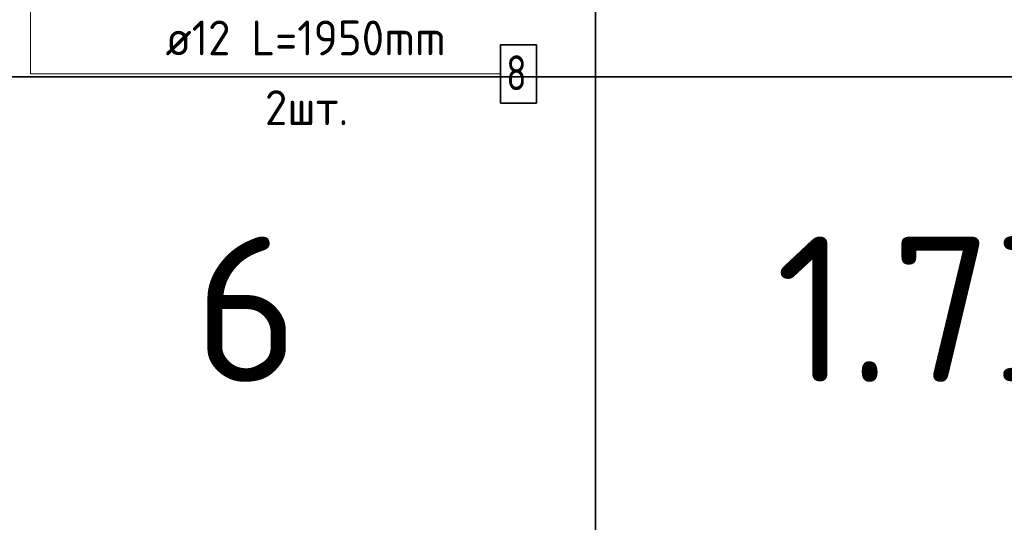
# Model space of a CAD drawing. Header units: metres. Extents: x -38 to 114, y -15 to 21.
# Tile 69 of 244: x 87.716 to 88.563, y -6.076 to -5.644. Entities that reach past the tile are written whole.
import ezdxf

# ---------------------------------------------------------------- set-up
doc = ezdxf.new("R2010")
doc.units = ezdxf.units.M
doc.layers.add('XR$4$Арм.стержн.горизонт. 2', color=202, linetype='Continuous', lineweight=35)
doc.layers.add('XR$6$Арм.стержн.горизонт. 2', color=202, linetype='Continuous', lineweight=35)
doc.styles.add('ISOCPEUR', font='txt')

msp = doc.modelspace()

# ---------------------------------------------------------------- linework, layer by layer
at = {"color": 7, "linetype": 'Continuous', "lineweight": 35, "transparency": 33554687}
for p, q in [((88.21143, -5.29271), (88.21143, -5.69271)), ((80.71143, -5.69271), (89.96143, -5.69271)), ((89.96143, -5.69271), (80.71143, -5.69271)), ((88.21143, -5.69271), (88.21143, -6.09271))]:
    msp.add_line(p, q, dxfattribs=at)
at = {"color": 7, "linetype": 'Continuous', "lineweight": 13, "transparency": 33554687}
msp.add_line((89.96143, -5.69271), (80.71143, -5.69271), dxfattribs=at)
at = {"layer": 'XR$4$Арм.стержн.горизонт. 2', "color": 7, "linetype": 'Continuous', "lineweight": 13, "transparency": 33554687}
for q in [(87.72568, -5.38381), (87.72568, -5.38381), (88.12968, -5.69038)]:
    msp.add_line((87.72568, -5.69038), q, dxfattribs=at)
at = {"layer": 'XR$4$Арм.стержн.горизонт. 2', "color": 7, "linetype": 'Continuous', "lineweight": 35, "transparency": 33554687}
msp.add_lwpolyline([(88.12968, -5.71538), (88.16068, -5.71538), (88.16068, -5.66538), (88.12968, -5.66538), (88.12968, -5.71538)], dxfattribs=at)
at = {"layer": 'XR$6$Арм.стержн.горизонт. 2', "color": 7, "linetype": 'Continuous', "lineweight": 13, "transparency": 33554687}
for q in [(87.72568, -5.38381), (87.72568, -5.38381), (88.12968, -5.69038)]:
    msp.add_line((87.72568, -5.69038), q, dxfattribs=at)
at = {"layer": 'XR$6$Арм.стержн.горизонт. 2', "color": 7, "linetype": 'Continuous', "lineweight": 35, "transparency": 33554687}
msp.add_lwpolyline([(88.12968, -5.71538), (88.16068, -5.71538), (88.16068, -5.66538), (88.12968, -5.66538), (88.12968, -5.71538)], dxfattribs=at)

# ---------------------------------------------------------------- texts
at = {"color": 7, "linetype": 'Continuous', "lineweight": 35, "transparency": 33554687, "char_height": 0.0625, "attachment_point": 5, "style": 'ISOCPEUR'}
for s, insert, width in [('\\A1;{\\fISOCPEUR|i0|b0;\\H0.125000;\\W1.000000;\\C7;6}\\P', (87.91143, -5.89271), 0.1361111), ('\\A1;{\\fISOCPEUR|i0|b0;\\H0.125000;\\W1.000000;\\C7;1.732}\\P', (88.54643, -5.89271), 0.4174242)]:
    msp.add_mtext(s, dxfattribs=dict(at, insert=insert, width=width))
at = {"layer": 'XR$4$Арм.стержн.горизонт. 2', "color": 7, "linetype": 'Continuous', "lineweight": 25, "transparency": 33554687, "char_height": 0.03, "attachment_point": 7, "style": 'ISOCPEUR'}
for s, insert, width in [('\\W0.94;ø12 L=1950mm ', (87.84168, -5.67438), 0.2869609), ('\\W0.78;8', (88.13468, -5.70438), 0.0326407), ('\\W0.94;2шт. ', (87.92718, -5.73438), 0.1161286)]:
    msp.add_mtext(s, dxfattribs=dict(at, insert=insert, width=width))
at = {"layer": 'XR$6$Арм.стержн.горизонт. 2', "color": 7, "linetype": 'Continuous', "lineweight": 25, "transparency": 33554687, "char_height": 0.03, "attachment_point": 7, "style": 'ISOCPEUR'}
for s, insert, width in [('\\W0.94;ø12 L=1950mm ', (87.84168, -5.67438), 0.2869609), ('\\W0.78;8', (88.13468, -5.70438), 0.0326407), ('\\W0.94;2шт. ', (87.92718, -5.73438), 0.1161286)]:
    msp.add_mtext(s, dxfattribs=dict(at, insert=insert, width=width))

doc.saveas('drawing.dxf')
